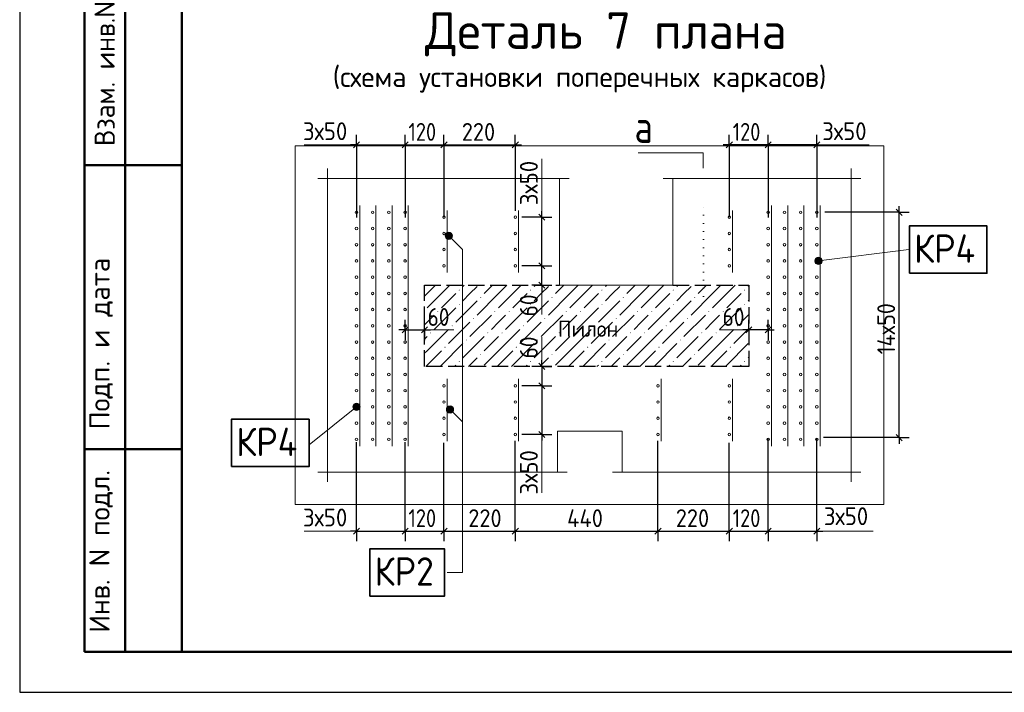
# Model space of a CAD drawing. Header units: millimetres. Extents: x 0 to 50400, y 0 to 35640.
# Tile 1 of 10: x 0 to 14576, y 0 to 9955. Entities that reach past the tile are written whole.
import ezdxf

# ---------------------------------------------------------------- set-up
doc = ezdxf.new("R2010")
doc.units = ezdxf.units.MM
doc.linetypes.add('______2', pattern=[324, 240, -84])
doc.linetypes.add('______9', pattern=[120, 0, -120])
for name, color, linetype, lineweight in [('Standard', 7, 'Continuous', 25), ('ЖБ Перекрытие верхний уровень', 7, 'Continuous', 35), ('ЖБ Пилон', 7, 'Continuous', 35), ('Общий01', 7, 'Continuous', 13), ('Размерная линия_ общее', 7, 'Continuous', 13), ('Текст_ общее', 7, 'Continuous', 25)]:
    doc.layers.add(name, color=color, linetype=linetype, lineweight=lineweight)
doc.layers.add('Вспомогательная арматура', color=7, linetype='Continuous', lineweight=18, true_color=0x656565)
doc.layers.add('Поперечная арматура', color=7, linetype='Continuous', lineweight=18, true_color=0x5a2814)
doc.layers.add('Размерная выноска', color=7, linetype='Continuous')
doc.styles.add('ISOCPEUR', font='txt')

msp = doc.modelspace()

# ---------------------------------------------------------------- hatches: boundary and pattern name
at = {"layer": 'Standard', "linetype": 'Continuous', "lineweight": 13, "transparency": 33554687}
for points in [[(6499, 5953), (6507, 5961), (6515, 5953), (6507, 5945)], [(6816, 5848), (6824, 5855), (6832, 5848), (6824, 5840)], [(7555, 5953), (7563, 5961), (7571, 5953), (7563, 5945)], [(7872, 5848), (7880, 5855), (7888, 5848), (7880, 5840)], [(8611, 5953), (8619, 5961), (8627, 5953), (8619, 5945)], [(8928, 5848), (8936, 5855), (8944, 5848), (8936, 5840)], [(9667, 5953), (9675, 5961), (9683, 5953), (9675, 5945)], [(9984, 5848), (9992, 5855), (10000, 5848), (9992, 5840)], [(10723, 5953), (10731, 5961), (10739, 5953), (10731, 5945)], [(6499, 5742), (6507, 5750), (6515, 5742), (6507, 5734)], [(7555, 5742), (7563, 5750), (7571, 5742), (7563, 5734)], [(8611, 5742), (8619, 5750), (8627, 5742), (8619, 5734)], [(9667, 5742), (9675, 5750), (9683, 5742), (9675, 5734)], [(10723, 5742), (10731, 5750), (10739, 5742), (10731, 5734)], [(6182, 5636), (6190, 5644), (6198, 5636), (6190, 5629)], [(7027, 5636), (7035, 5644), (7043, 5636), (7035, 5629)], [(7238, 5636), (7246, 5644), (7254, 5636), (7246, 5629)], [(8083, 5636), (8091, 5644), (8099, 5636), (8091, 5629)], [(8294, 5636), (8302, 5644), (8310, 5636), (8302, 5629)], [(9139, 5636), (9147, 5644), (9155, 5636), (9147, 5629)], [(9350, 5636), (9358, 5644), (9366, 5636), (9358, 5629)], [(10195, 5636), (10203, 5644), (10211, 5636), (10203, 5629)], [(10406, 5636), (10414, 5644), (10422, 5636), (10414, 5629)], [(6394, 5425), (6401, 5433), (6409, 5425), (6401, 5417)], [(6710, 5531), (6718, 5539), (6726, 5531), (6718, 5523)], [(7450, 5425), (7457, 5433), (7465, 5425), (7457, 5417)], [(7766, 5531), (7774, 5539), (7782, 5531), (7774, 5523)], [(8506, 5425), (8513, 5433), (8521, 5425), (8513, 5417)], [(8822, 5531), (8830, 5539), (8838, 5531), (8830, 5523)], [(9562, 5425), (9569, 5433), (9577, 5425), (9569, 5417)], [(9878, 5531), (9886, 5539), (9894, 5531), (9886, 5523)], [(10618, 5425), (10625, 5433), (10633, 5425), (10625, 5417)], [(6077, 5319), (6085, 5327), (6092, 5319), (6085, 5312)], [(6922, 5319), (6929, 5327), (6937, 5319), (6929, 5312)], [(7133, 5319), (7141, 5327), (7148, 5319), (7141, 5312)], [(7978, 5319), (7985, 5327), (7993, 5319), (7985, 5312)], [(8189, 5319), (8197, 5327), (8204, 5319), (8197, 5312)], [(9034, 5319), (9041, 5327), (9049, 5319), (9041, 5312)], [(9245, 5319), (9253, 5327), (9260, 5319), (9253, 5312)], [(10090, 5319), (10097, 5327), (10105, 5319), (10097, 5312)], [(10301, 5319), (10309, 5327), (10316, 5319), (10309, 5312)], [(6288, 5108), (6296, 5116), (6304, 5108), (6296, 5100)], [(6605, 5214), (6613, 5222), (6620, 5214), (6613, 5206)], [(7344, 5108), (7352, 5116), (7360, 5108), (7352, 5100)], [(7661, 5214), (7669, 5222), (7676, 5214), (7669, 5206)], [(8400, 5108), (8408, 5116), (8416, 5108), (8408, 5100)], [(8717, 5214), (8725, 5222), (8732, 5214), (8725, 5206)], [(9456, 5108), (9464, 5116), (9472, 5108), (9464, 5100)], [(9773, 5214), (9781, 5222), (9788, 5214), (9781, 5206)], [(10512, 5108), (10520, 5116), (10528, 5108), (10520, 5100)], [(6816, 5003), (6824, 5010), (6832, 5003), (6824, 4995)], [(7872, 5003), (7880, 5010), (7888, 5003), (7880, 4995)], [(8928, 5003), (8936, 5010), (8944, 5003), (8936, 4995)], [(9984, 5003), (9992, 5010), (10000, 5003), (9992, 4995)], [(6499, 4897), (6507, 4905), (6515, 4897), (6507, 4889)], [(7555, 4897), (7563, 4905), (7571, 4897), (7563, 4889)], [(8611, 4897), (8619, 4905), (8627, 4897), (8619, 4889)], [(9667, 4897), (9675, 4905), (9683, 4897), (9675, 4889)], [(10723, 4897), (10731, 4905), (10739, 4897), (10731, 4889)]]:
    msp.add_hatch(color=7, dxfattribs=at).paths.add_polyline_path(points, flags=16)
at = {"layer": 'Общий01', "linetype": 'Continuous', "lineweight": 13, "transparency": 33554687}
for points in [[(6299, 6771), (6337, 6809), (6313, 6795)], [(6337, 6809), (6299, 6771), (6299, 6743)], [(6337, 6809), (6299, 6743), (6365, 6809)], [(6365, 6809), (6299, 6743), (6313, 6719)], [(6365, 6809), (6313, 6719), (6389, 6795)], [(6389, 6795), (6313, 6719), (6337, 6705)], [(6389, 6795), (6337, 6705), (6403, 6771)], [(6403, 6771), (6337, 6705), (6365, 6705)], [(6403, 6771), (6365, 6705), (6403, 6743)], [(6403, 6743), (6365, 6705), (6389, 6719)], [(11776, 6405), (11804, 6335), (11792, 6427)], [(11792, 6427), (11832, 6331), (11818, 6438)], [(11792, 6427), (11804, 6335), (11832, 6331)], [(11818, 6438), (11832, 6331), (11858, 6342)], [(11818, 6438), (11858, 6342), (11846, 6434)], [(11846, 6434), (11858, 6342), (11874, 6363)], [(11846, 6434), (11874, 6363), (11868, 6417)], [(11868, 6417), (11874, 6363), (11879, 6391)], [(11782, 6352), (11776, 6405), (11771, 6377)], [(11776, 6405), (11782, 6352), (11804, 6335)], [(4993, 4171), (4935, 4244), (4932, 4216)], [(5019, 4182), (4951, 4266), (4935, 4244)], [(5019, 4182), (4935, 4244), (4993, 4171)], [(5035, 4205), (4977, 4277), (4951, 4266)], [(5035, 4205), (4951, 4266), (5019, 4182)], [(5038, 4232), (5004, 4274), (4977, 4277)], [(5038, 4232), (4977, 4277), (5035, 4205)], [(5004, 4274), (5038, 4232), (5027, 4258)], [(6318, 4199), (6356, 4238), (6332, 4224)], [(6356, 4238), (6318, 4199), (6318, 4172)], [(6356, 4238), (6318, 4172), (6384, 4238)], [(6384, 4238), (6318, 4172), (6332, 4148)], [(6384, 4238), (6332, 4148), (6408, 4224)], [(4993, 4171), (4932, 4216), (4966, 4174)], [(4966, 4174), (4932, 4216), (4943, 4190)], [(6408, 4224), (6332, 4148), (6356, 4134)], [(6408, 4224), (6356, 4134), (6422, 4199)], [(6422, 4199), (6356, 4134), (6384, 4134)], [(6422, 4199), (6384, 4134), (6422, 4172)], [(6422, 4172), (6384, 4134), (6408, 4148)]]:
    msp.add_hatch(color=7, dxfattribs=at).paths.add_polyline_path(points)

# ---------------------------------------------------------------- linework, layer by layer
at = {"layer": 'Standard', "color": 7, "linetype": 'Continuous', "lineweight": 25, "transparency": 33554687}
for p, q in [((2400, 35040), (2400, 1270)), ((4940, 8057), (5030, 8147)), ((5660, 8057), (5750, 8147)), ((6236, 8057), (6326, 8147)), ((7292, 8057), (7382, 8147)), ((10550, 8147), (10460, 8057)), ((11126, 8147), (11036, 8057)), ((11846, 8147), (11756, 8057)), ((13064, 7059), (12974, 7149)), ((7774, 6987), (7684, 7077)), ((7774, 6267), (7684, 6357)), ((7774, 5979), (7684, 6069)), ((5660, 5318), (5750, 5408)), ((5948, 5318), (6038, 5408)), ((10838, 5408), (10748, 5318)), ((11126, 5408), (11036, 5318)), ((7684, 4869), (7774, 4779)), ((7684, 4581), (7774, 4491)), ((7684, 3861), (7774, 3771)), ((13064, 3724), (12974, 3814)), ((4940, 2340), (5030, 2430)), ((5660, 2340), (5750, 2430)), ((6236, 2340), (6326, 2430)), ((7292, 2340), (7382, 2430)), ((9404, 2340), (9494, 2430)), ((10460, 2340), (10550, 2430)), ((11036, 2340), (11126, 2430)), ((11756, 2340), (11846, 2430))]:
    msp.add_line(p, q, dxfattribs=at)
at = {"layer": 'Standard', "color": 7, "linetype": 'Continuous', "lineweight": 50, "transparency": 33554687}
for p, q in [((960, 600), (960, 10800)), ((960, 600), (960, 10800)), ((1560, 600), (1560, 10800)), ((960, 7800), (2400, 7800)), ((960, 3600), (2400, 3600)), ((2400, 600), (960, 600))]:
    msp.add_line(p, q, dxfattribs=at)
at = {"layer": 'Standard', "color": 251, "linetype": 'Continuous', "lineweight": -3, "true_color": 0x656565, "transparency": 33554687}
for p, q in [((4985, 8102), (4985, 8252)), ((5705, 8102), (5705, 8252)), ((6281, 8102), (6281, 8252)), ((7337, 8102), (7337, 8252)), ((10505, 8102), (10505, 8252)), ((11081, 8102), (11081, 8252)), ((11801, 8102), (11801, 8252)), ((4985, 8102), (4985, 7952)), ((4985, 8102), (4985, 7025)), ((5705, 8102), (5705, 7952)), ((5705, 8102), (5705, 7025)), ((6281, 8102), (6281, 7952)), ((6281, 8102), (6281, 7032)), ((7337, 8102), (7337, 7952)), ((7337, 8102), (7337, 7128)), ((10505, 8102), (10505, 7952)), ((10505, 8102), (10505, 7032)), ((11081, 8102), (11081, 7952)), ((11081, 8102), (11081, 7025)), ((11801, 8102), (11801, 7952)), ((11801, 8102), (11801, 7025)), ((7729, 7032), (7579, 7032)), ((7729, 7032), (7879, 7032)), ((13019, 7104), (11921, 7104)), ((13019, 7104), (12869, 7104)), ((13019, 7104), (13169, 7104)), ((7729, 6312), (7579, 6312)), ((7729, 6312), (7879, 6312)), ((7729, 6024), (7579, 6024)), ((7729, 6024), (7879, 6024)), ((7729, 6024), (7729, 6024)), ((5705, 5363), (5705, 5513)), ((5705, 5363), (5705, 5411)), ((5993, 5363), (5993, 5513)), ((5993, 5363), (5993, 5394)), ((10793, 5363), (10793, 5513)), ((10793, 5363), (10793, 5394)), ((11081, 5363), (11081, 5513)), ((11081, 5363), (11081, 5411)), ((5705, 5363), (5705, 5213)), ((5993, 5363), (5993, 5213)), ((10793, 5363), (10793, 5213)), ((11081, 5363), (11081, 5213)), ((7729, 4824), (7579, 4824)), ((7729, 4824), (7879, 4824)), ((7729, 4824), (7729, 4824)), ((7729, 4536), (7579, 4536)), ((7729, 4536), (7879, 4536)), ((7729, 3816), (7579, 3816)), ((7729, 3816), (7879, 3816)), ((13019, 3769), (11897, 3769)), ((13019, 3769), (12869, 3769)), ((13019, 3769), (13169, 3769)), ((4985, 2385), (4985, 2535)), ((5705, 2385), (5705, 2535)), ((6281, 2385), (6281, 2535)), ((7337, 2385), (7337, 2535)), ((9449, 2385), (9449, 2535)), ((10505, 2385), (10505, 2535)), ((11081, 2385), (11081, 2535)), ((11801, 2385), (11801, 2535)), ((4985, 2385), (4985, 2235)), ((5705, 2385), (5705, 2235)), ((6281, 2385), (6281, 2235)), ((7337, 2385), (7337, 2235)), ((9449, 2385), (9449, 2235)), ((10505, 2385), (10505, 2235)), ((11081, 2385), (11081, 2235)), ((11801, 2385), (11801, 2235))]:
    msp.add_line(p, q, dxfattribs=at)
at = {"layer": 'Standard', "color": 7, "linetype": 'Continuous', "lineweight": -3, "transparency": 33554687}
for p, q in [((4985, 8102), (4895, 8102)), ((4985, 8102), (5705, 8102)), ((5705, 8102), (6281, 8102)), ((6281, 8102), (7337, 8102)), ((7337, 8102), (7427, 8102)), ((10505, 8102), (10415, 8102)), ((11081, 8102), (10505, 8102)), ((11801, 8102), (11081, 8102)), ((11801, 8102), (11891, 8102)), ((13019, 7104), (13019, 7194)), ((7729, 7032), (7729, 7122)), ((7729, 6312), (7729, 7032)), ((7729, 6024), (7729, 6312)), ((7729, 6024), (7729, 5934)), ((5705, 5363), (5615, 5363)), ((5705, 5363), (5993, 5363)), ((5993, 5363), (6083, 5363)), ((10793, 5363), (10703, 5363)), ((11081, 5363), (10793, 5363)), ((11081, 5363), (11171, 5363)), ((7729, 4824), (7729, 4914)), ((7729, 4824), (7729, 4536)), ((7729, 4536), (7729, 3816)), ((7729, 3816), (7729, 3726)), ((13019, 3769), (13019, 3679)), ((4985, 2385), (4895, 2385)), ((4985, 2385), (5705, 2385)), ((5705, 2385), (6281, 2385)), ((6281, 2385), (7337, 2385)), ((7337, 2385), (9449, 2385)), ((9449, 2385), (10505, 2385)), ((10505, 2385), (11081, 2385)), ((11081, 2385), (11801, 2385)), ((11801, 2385), (11891, 2385))]:
    msp.add_line(p, q, dxfattribs=at)
at = {"layer": 'Standard', "color": 7, "linetype": '______9', "lineweight": 13, "transparency": 33554687}
msp.add_line((10124, 5859), (10124, 7262), dxfattribs=at)
msp.add_line((10124, 5859), (10124, 7262), dxfattribs=at)
at = {"layer": 'Standard', "color": 253, "linetype": 'Continuous', "lineweight": 13, "true_color": 0xa0a0a0, "transparency": 33554687}
for p, q in [((6156, 6024), (6032, 5900)), ((6243, 5900), (6367, 6024)), ((6578, 6024), (6560, 6006)), ((6665, 5900), (6771, 6006)), ((7000, 6024), (6877, 5900)), ((7212, 6024), (7088, 5900)), ((7299, 5900), (7423, 6024)), ((7634, 6024), (7616, 6006)), ((7721, 5900), (7827, 6006)), ((8056, 6024), (7933, 5900)), ((8268, 6024), (8144, 5900)), ((8355, 5900), (8479, 6024)), ((8690, 6024), (8672, 6006)), ((8777, 5900), (8883, 6006)), ((9112, 6024), (8989, 5900)), ((9324, 6024), (9200, 5900)), ((9411, 5900), (9535, 6024)), ((9746, 6024), (9728, 6006)), ((9833, 5900), (9939, 6006)), ((10168, 6024), (10045, 5900)), ((10380, 6024), (10256, 5900)), ((10467, 5900), (10591, 6024)), ((10793, 6015), (10784, 6006)), ((6032, 5900), (5993, 5862)), ((6243, 5900), (6032, 5689)), ((6454, 5900), (6243, 5689)), ((6560, 5795), (6665, 5900)), ((7088, 5900), (6771, 5584)), ((7299, 5900), (7088, 5689)), ((7510, 5900), (7299, 5689)), ((7616, 5795), (7721, 5900)), ((8144, 5900), (7827, 5584)), ((8355, 5900), (8144, 5689)), ((8566, 5900), (8355, 5689)), ((8672, 5795), (8777, 5900)), ((9200, 5900), (8883, 5584)), ((9411, 5900), (9200, 5689)), ((9622, 5900), (9411, 5689)), ((9728, 5795), (9833, 5900)), ((10256, 5900), (9939, 5584)), ((10467, 5900), (10256, 5689)), ((10678, 5900), (10467, 5689)), ((6454, 5689), (6137, 5372)), ((6771, 5795), (6454, 5478)), ((7510, 5689), (7193, 5372)), ((7827, 5795), (7510, 5478)), ((8566, 5689), (8249, 5372)), ((8883, 5795), (8566, 5478)), ((9622, 5689), (9305, 5372)), ((9939, 5795), (9622, 5478)), ((10678, 5689), (10361, 5372)), ((10784, 5795), (10793, 5804)), ((6032, 5478), (6137, 5584)), ((6982, 5584), (6665, 5267)), ((7088, 5478), (7193, 5584)), ((8038, 5584), (7721, 5267)), ((8144, 5478), (8249, 5584)), ((9094, 5584), (8777, 5267)), ((9200, 5478), (9305, 5584)), ((10150, 5584), (9833, 5267)), ((10256, 5478), (10361, 5584)), ((10793, 5593), (10678, 5478)), ((5993, 5439), (6032, 5478)), ((6665, 5478), (6349, 5161)), ((6982, 5372), (7088, 5478)), ((7721, 5478), (7405, 5161)), ((8038, 5372), (8144, 5478)), ((8777, 5478), (8461, 5161)), ((9094, 5372), (9200, 5478)), ((9833, 5478), (9517, 5161)), ((10150, 5372), (10256, 5478)), ((6032, 5267), (5993, 5228)), ((6032, 5055), (6349, 5372)), ((6877, 5267), (6560, 4950)), ((7088, 5267), (6877, 5055)), ((7088, 5055), (7405, 5372)), ((7933, 5267), (7616, 4950)), ((8144, 5267), (7933, 5055)), ((8144, 5055), (8461, 5372)), ((8989, 5267), (8672, 4950)), ((9200, 5267), (8989, 5055)), ((9200, 5055), (9517, 5372)), ((10045, 5267), (9728, 4950)), ((10256, 5267), (10045, 5055)), ((10256, 5055), (10573, 5372)), ((10793, 5382), (10573, 5161)), ((6243, 4844), (6560, 5161)), ((7299, 4844), (7616, 5161)), ((8355, 4844), (8672, 5161)), ((9411, 4844), (9728, 5161)), ((10467, 4844), (10784, 5161)), ((6032, 5055), (5993, 5017)), ((6243, 5055), (6032, 4844)), ((7088, 5055), (6877, 4844)), ((7299, 5055), (7088, 4844)), ((8144, 5055), (7933, 4844)), ((8355, 5055), (8144, 4844)), ((9200, 5055), (8989, 4844)), ((9411, 5055), (9200, 4844)), ((10256, 5055), (10045, 4844)), ((10467, 5055), (10256, 4844)), ((10793, 4959), (10784, 4950)), ((6032, 4844), (6012, 4824)), ((6243, 4844), (6223, 4824)), ((6454, 4844), (6434, 4824)), ((6645, 4824), (6665, 4844)), ((6665, 4844), (6771, 4950)), ((7088, 4844), (7068, 4824)), ((7299, 4844), (7279, 4824)), ((7510, 4844), (7490, 4824)), ((7701, 4824), (7721, 4844)), ((7721, 4844), (7827, 4950)), ((8144, 4844), (8124, 4824)), ((8355, 4844), (8335, 4824)), ((8566, 4844), (8546, 4824)), ((8757, 4824), (8777, 4844)), ((8777, 4844), (8883, 4950)), ((9200, 4844), (9180, 4824)), ((9411, 4844), (9391, 4824)), ((9622, 4844), (9602, 4824)), ((9813, 4824), (9833, 4844)), ((9833, 4844), (9939, 4950)), ((10256, 4844), (10236, 4824)), ((10467, 4844), (10447, 4824)), ((10678, 4844), (10658, 4824))]:
    msp.add_line(p, q, dxfattribs=at)
at = {"layer": 'Standard', "color": 7, "linetype": 'Continuous', "lineweight": 25, "transparency": 33554687}
msp.add_lwpolyline([(0, 0), (50400, 0), (50400, 35640), (0, 35640), (0, 0)], close=True, dxfattribs=at)
at = {"layer": 'Standard', "color": 7, "linetype": 'Continuous', "lineweight": 50, "transparency": 33554687}
msp.add_lwpolyline([(2400, 35040), (49800, 35040), (49800, 600), (2400, 600), (2400, 35040)], close=True, dxfattribs=at)
at = {"layer": 'Standard', "color": 254, "linetype": 'Continuous', "lineweight": 18, "true_color": 0xc4c4ff, "transparency": 33554687}
msp.add_lwpolyline([(4076, 2780), (12790, 2780), (12790, 8086), (4076, 8086), (4076, 2780)], dxfattribs=at)
at = {"layer": 'Standard', "color": 7, "linetype": 'Continuous', "lineweight": 13, "transparency": 33554687}
for points in [[(9157, 7984), (10117, 7984), (10117, 7759)], [(9157, 7984), (9762, 7984), (10117, 7984)]]:
    msp.add_lwpolyline(points, dxfattribs=at)
at = {"layer": 'Standard', "color": 251, "linetype": 'Continuous', "lineweight": -3, "true_color": 0x656565, "transparency": 33554687}
for points in [[(7729, 7032), (7710, 7032), (7710, 7032), (7433, 7032)], [(7729, 6312), (7709, 6312), (7709, 6312), (7433, 6312)], [(7729, 4536), (7709, 4536), (7709, 4536), (7433, 4536)], [(7729, 3816), (7709, 3816), (7709, 3816), (7433, 3816)], [(4985, 2385), (4985, 2410), (4985, 2410), (4985, 2412), (4985, 2412), (4985, 2413), (4985, 2413), (4985, 2414), (4985, 2414), (4985, 2414), (4985, 2414), (4985, 2418), (4985, 2418), (4985, 3013), (4985, 3013), (4985, 3702)], [(5705, 2385), (5705, 2405), (5705, 2405), (5705, 2409), (5705, 2409), (5705, 2412), (5705, 2412), (5705, 2413), (5705, 2413), (5705, 2413), (5705, 2413), (5705, 2419), (5705, 2419), (5705, 3530), (5705, 3530), (5705, 3702)], [(6281, 2385), (6281, 2407), (6281, 2407), (6281, 2410), (6281, 2410), (6281, 2412), (6281, 2412), (6281, 2412), (6281, 2412), (6281, 2421), (6281, 2421), (6281, 3694)], [(7337, 2385), (7337, 2407), (7337, 2407), (7337, 2410), (7337, 2410), (7337, 2410), (7337, 2410), (7337, 2423), (7337, 2423), (7337, 3720)], [(9449, 2385), (9449, 2406), (9449, 2406), (9449, 2407), (9449, 2407), (9449, 2428), (9449, 2428), (9449, 3720)], [(10505, 2385), (10505, 2405), (10505, 2405), (10505, 2431), (10505, 2431), (10505, 3694)], [(11081, 2385), (11081, 2432), (11081, 2432), (11081, 3750)], [(11801, 2385), (11801, 2434), (11801, 2434), (11801, 3750)]]:
    msp.add_lwpolyline(points, dxfattribs=at)
at = {"layer": 'Standard', "color": 7, "linetype": 'Continuous', "lineweight": -3, "transparency": 33554687}
msp.add_lwpolyline([(13019, 3769), (13019, 4907), (13019, 4907), (13019, 7104)], dxfattribs=at)
at = {"layer": 'Вспомогательная арматура', "color": 251, "linetype": 'Continuous', "lineweight": 18, "true_color": 0x656565, "transparency": 33554687}
for p, q in [((5033, 7205), (5033, 3643)), ((5033, 7205), (5033, 3643)), ((5273, 7205), (5273, 3643)), ((5273, 7205), (5273, 3643)), ((5513, 7205), (5513, 3643)), ((5513, 7205), (5513, 3643)), ((5753, 7205), (5753, 3643)), ((5753, 7205), (5753, 3643)), ((11129, 7205), (11129, 3643)), ((11129, 7205), (11129, 3643)), ((11369, 7205), (11369, 3643)), ((11369, 7205), (11369, 3643)), ((11609, 7205), (11609, 3643)), ((11609, 7205), (11609, 3643)), ((11849, 7205), (11849, 3643)), ((11849, 7205), (11849, 3643)), ((6329, 6211), (6329, 7133)), ((6329, 6211), (6329, 7133)), ((7385, 6211), (7385, 7133)), ((7385, 6211), (7385, 7133)), ((10553, 6211), (10553, 7133)), ((10553, 6211), (10553, 7133)), ((6329, 4637), (6329, 3715)), ((6329, 4637), (6329, 3715)), ((7385, 4637), (7385, 3715)), ((7385, 4637), (7385, 3715)), ((9497, 4637), (9497, 3715)), ((9497, 4637), (9497, 3715)), ((10553, 4637), (10553, 3715)), ((10553, 4637), (10553, 3715))]:
    msp.add_line(p, q, dxfattribs=at)
at = {"layer": 'ЖБ Перекрытие верхний уровень', "color": 7, "linetype": 'Continuous', "lineweight": 18, "transparency": 33554687}
for p, q in [((7989, 7606), (7989, 6024)), ((9669, 6024), (9669, 7606)), ((7989, 6024), (9669, 6024)), ((7961, 3864), (7961, 3260)), ((8921, 3864), (7961, 3864)), ((8921, 3260), (8921, 3864))]:
    msp.add_line(p, q, dxfattribs=at)
at = {"layer": 'ЖБ Пилон', "color": 253, "linetype": '______2', "lineweight": -3, "true_color": 0xababab, "transparency": 33554687}
for p, q in [((5993, 4824), (5993, 6024)), ((5993, 6024), (7989, 6024)), ((9669, 6024), (10793, 6024)), ((10793, 6024), (10793, 4824)), ((10793, 4824), (5993, 4824))]:
    msp.add_line(p, q, dxfattribs=at)
at = {"layer": 'Общий01', "color": 7, "linetype": 'Continuous', "lineweight": 13, "transparency": 33554687}
for p, q in [((6313, 6795), (6313, 6795)), ((6313, 6719), (6313, 6719)), ((6389, 6795), (6389, 6795)), ((6389, 6719), (6389, 6719)), ((11818, 6438), (11818, 6438)), ((11825, 6384), (13162, 6554)), ((11771, 6377), (11771, 6377)), ((11832, 6331), (11832, 6331)), ((11879, 6391), (11879, 6391)), ((4951, 4266), (4951, 4266)), ((5027, 4258), (5027, 4258)), ((4985, 4224), (4283, 3662)), ((4943, 4190), (4943, 4190)), ((5019, 4182), (5019, 4182)), ((6332, 4224), (6332, 4224)), ((6332, 4148), (6332, 4148)), ((6370, 4186), (6555, 4001)), ((6408, 4224), (6408, 4224)), ((6408, 4148), (6408, 4148))]:
    msp.add_line(p, q, dxfattribs=at)
msp.add_lwpolyline([(6351, 6757), (6555, 6553), (6555, 1773), (6327, 1773)], dxfattribs=at)
for centre in [(6351, 6757), (11825, 6384), (4985, 4224), (6370, 4186)]:
    msp.add_circle(centre, 54, dxfattribs=at)
at = {"layer": 'Поперечная арматура', "color": 19, "linetype": 'Continuous', "lineweight": 18, "true_color": 0x5a2814, "transparency": 33554687}
for centre in [(4985, 7104), (5225, 7104), (5465, 7104), (5705, 7104), (6281, 7032), (7337, 7032), (10505, 7032), (11081, 7104), (11321, 7104), (11561, 7104), (11801, 7104), (4985, 6864), (5225, 6864), (5465, 6864), (5705, 6864), (11081, 6864), (11321, 6864), (11561, 6864), (11801, 6864), (6281, 6792), (7337, 6792), (10505, 6792), (4985, 6624), (5225, 6624), (5465, 6624), (5705, 6624), (6281, 6552), (7337, 6552), (10505, 6552), (11081, 6624), (11321, 6624), (11561, 6624), (11801, 6624), (4985, 6384), (5225, 6384), (5465, 6384), (5705, 6384), (6281, 6312), (7337, 6312), (10505, 6312), (11081, 6384), (11321, 6384), (11561, 6384), (11801, 6384), (4985, 6144), (5225, 6144), (5465, 6144), (5705, 6144), (11081, 6144), (11321, 6144), (11561, 6144), (11801, 6144), (4985, 5904), (5225, 5904), (5465, 5904), (5705, 5904), (11081, 5904), (11321, 5904), (11561, 5904), (11801, 5904), (4985, 5664), (5225, 5664), (5465, 5664), (5705, 5664), (11081, 5664), (11321, 5664), (11561, 5664), (11801, 5664), (4985, 5424), (5225, 5424), (5465, 5424), (5705, 5424), (11081, 5424), (11321, 5424), (11561, 5424), (11801, 5424), (4985, 5184), (5225, 5184), (5465, 5184), (5705, 5184), (11081, 5184), (11321, 5184), (11561, 5184), (11801, 5184), (4985, 4944), (5225, 4944), (5465, 4944), (5705, 4944), (11081, 4944), (11321, 4944), (11561, 4944), (11801, 4944), (4985, 4704), (5225, 4704), (5465, 4704), (5705, 4704), (11081, 4704), (11321, 4704), (11561, 4704), (11801, 4704), (6281, 4536), (7337, 4536), (9449, 4536), (10505, 4536), (4985, 4464), (5225, 4464), (5465, 4464), (5705, 4464), (11081, 4464), (11321, 4464), (11561, 4464), (11801, 4464), (4985, 4224), (5225, 4224), (5465, 4224), (5705, 4224), (6281, 4296), (7337, 4296), (9449, 4296), (10505, 4296), (11081, 4224), (11321, 4224), (11561, 4224), (11801, 4224), (4985, 3984), (5225, 3984), (5465, 3984), (5705, 3984), (6281, 4056), (7337, 4056), (9449, 4056), (10505, 4056), (11081, 3984), (11321, 3984), (11561, 3984), (11801, 3984), (6281, 3816), (7337, 3816), (9449, 3816), (10505, 3816), (4985, 3744), (5225, 3744), (5465, 3744), (5705, 3744), (11081, 3744), (11321, 3744), (11561, 3744), (11801, 3744)]:
    msp.add_circle(centre, 19.2, dxfattribs=at)
at = {"layer": 'Размерная выноска', "color": 7, "linetype": 'Continuous', "lineweight": 13, "transparency": 33554687}
for p, q in [((4556, 3116), (4556, 7750)), ((12310, 7750), (12310, 3116)), ((4412, 7606), (8133, 7606)), ((9525, 7606), (12454, 7606)), ((8105, 3260), (4412, 3260)), ((12454, 3260), (8777, 3260))]:
    msp.add_line(p, q, dxfattribs=at)
at = {"layer": 'Размерная линия_ общее', "color": 7, "linetype": 'Continuous', "lineweight": 13, "transparency": 33554687}
for p, q in [((4985, 8102), (4212, 8102)), ((11801, 8102), (12574, 8102)), ((7729, 7896), (7729, 7032)), ((7729, 5592), (7729, 6024)), ((5993, 5363), (6425, 5363)), ((7729, 5256), (7729, 4824)), ((10793, 5363), (10361, 5363)), ((7729, 2952), (7729, 3816)), ((4985, 2385), (4212, 2385)), ((11801, 2385), (12636, 2385))]:
    msp.add_line(p, q, dxfattribs=at)
at = {"layer": 'Текст_ общее', "color": 7, "linetype": 'Continuous', "lineweight": 35, "transparency": 33554687}
for points in [[(13170, 6202), (14318, 6202), (14318, 6902), (13170, 6902), (13170, 6202)], [(3135, 3341), (4283, 3341), (4283, 4041), (3135, 4041), (3135, 3341)], [(5183, 1423), (6289, 1423), (6289, 2123), (5183, 2123), (5183, 1423)]]:
    msp.add_lwpolyline(points, dxfattribs=at)

# ---------------------------------------------------------------- texts
at = {"layer": 'Standard', "color": 7, "linetype": 'Continuous', "lineweight": 50, "transparency": 33554687, "char_height": 300, "attachment_point": 7, "rotation": 90, "style": 'ISOCPEUR'}
for s, insert, width in [('\\A1;{\\fISOCPEUR|i0|b0;\\H300.000000;\\W1.000000;\\C7;Взам. инв.N}\\P', (1408, 8083), 2290.92), ('\\A1;{\\fISOCPEUR|i0|b0;\\H300.000000;\\W1.000000;\\C7;Подп. и дата}\\P', (1379, 3891), 2636.47), ('\\A1;{\\fISOCPEUR|i0|b0;\\H300.000000;\\W1.000000;\\C7;Инв. N подл.}\\P', (1379, 881), 2426.15)]:
    msp.add_mtext(s, dxfattribs=dict(at, insert=insert, width=width))
at = {"layer": 'Standard', "color": 7, "linetype": 'Continuous', "lineweight": 35, "transparency": 33554687, "insert": (9102, 8132), "char_height": 480, "width": 575.74, "attachment_point": 7, "style": 'ISOCPEUR'}
msp.add_mtext('\\W0.80;а', dxfattribs=at)
at = {"layer": 'Standard', "color": 7, "linetype": 'Continuous', "lineweight": 25, "transparency": 33554687, "char_height": 264, "attachment_point": 7, "style": 'ISOCPEUR'}
for s, insert, width in [('\\W0.93;3х50', (4193, 8172), 861.71), ('\\W0.83;120', (5755, 8162), 610.29), ('\\W0.91;220', (6545, 8162), 674.39), ('\\W0.83;120', (10555, 8162), 610.29), ('\\W0.93;3х50', (11880, 8172), 861.71), ('\\W0.87;60', (6038, 5423), 484.72), ('\\W0.87;60', (10405, 5423), 484.71), ('\\W0.93;3х50', (4193, 2455), 861.71), ('\\W0.83;120', (5755, 2445), 610.29), ('\\W0.91;220', (6641, 2445), 674.39), ('\\W0.92;440', (8103, 2445), 728.22), ('\\W0.91;220', (9713, 2445), 674.39), ('\\W0.83;120', (10555, 2445), 610.29), ('\\W0.93;3х50', (11904, 2474), 861.72)]:
    msp.add_mtext(s, dxfattribs=dict(at, insert=insert, width=width))
at = {"layer": 'Standard', "color": 7, "linetype": 'Continuous', "lineweight": 25, "transparency": 33554687, "char_height": 264, "attachment_point": 7, "rotation": 90, "style": 'ISOCPEUR'}
for s, insert, width in [('\\W0.93;3х50', (7670, 7209), 861.71), ('\\W0.87;60', (7669, 5564), 484.72), ('\\W0.89;14х50', (12959, 5001), 1015.1), ('\\W0.87;60', (7669, 4941), 484.71), ('\\W0.93;3х50', (7670, 2927), 861.72)]:
    msp.add_mtext(s, dxfattribs=dict(at, insert=insert, width=width))
at = {"layer": 'Standard', "color": 251, "linetype": 'Continuous', "lineweight": 18, "true_color": 0x575757, "transparency": 33554687, "insert": (7968, 5261), "char_height": 240, "width": 968.35, "attachment_point": 7, "style": 'ISOCPEUR'}
msp.add_mtext('\\W0.94;Пилон', dxfattribs=at)
at = {"layer": 'Текст_ общее', "color": 7, "linetype": 'Continuous', "lineweight": 50, "transparency": 33554687, "attachment_point": 7, "style": 'ISOCPEUR'}
for s, insert, char_height, width in [('\\W0.98;  Деталь 7 плана', (5327, 9412), 540, 6472.77), ('\\W0.99;(схема установки поперечных каркасов)', (4634, 8877), 300, 7794.57)]:
    msp.add_mtext(s, dxfattribs=dict(at, insert=insert, char_height=char_height, width=width))
at = {"layer": 'Текст_ общее', "color": 7, "linetype": 'Continuous', "lineweight": 35, "transparency": 33554687, "char_height": 420, "attachment_point": 7, "style": 'ISOCPEUR'}
for s, insert, width in [('\\W0.92;КР4', (13240, 6356), 1201.28), ('\\W0.92;КР4', (3205, 3495), 1201.3), ('\\W0.92;КР2', (5253, 1577), 1158.54)]:
    msp.add_mtext(s, dxfattribs=dict(at, insert=insert, width=width))

doc.saveas('drawing.dxf')
